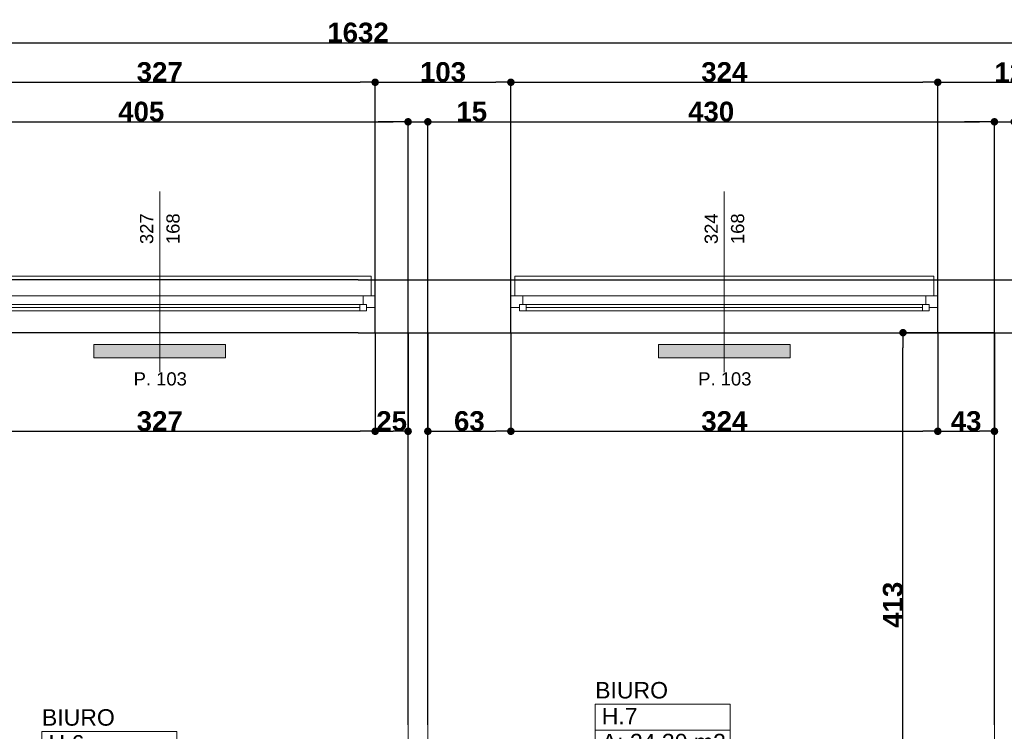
# Model space of a CAD drawing. Header units: millimetres. Extents: x 183299 to 1018155, y -286688 to 171278.
# Tile 63 of 100: x 395100 to 402573, y -69301 to -63901. Entities that reach past the tile are written whole.
import ezdxf
from ezdxf.enums import TextEntityAlignment as Align

# ---------------------------------------------------------------- set-up
doc = ezdxf.new("R2010")
doc.units = ezdxf.units.MM
doc.header["$MEASUREMENT"] = 0
doc.linetypes.add('Wipeout_Contour', pattern=[1000, 0, -1000])
for name, color, linetype in [('Drzwi ArchiCAD', 7, 'Continuous'), ('Elementy Modelu - Strefy', 7, 'Continuous'), ('inwentaryzacja_sciany', 7, 'Continuous'), ('Okna ArchiCADa', 7, 'Continuous'), ('Wymiarowanie - Ogólne', 7, 'Continuous'), ('Znaczniki Drzwi', 7, 'Continuous'), ('Znaczniki Okien', 7, 'Continuous')]:
    doc.layers.add(name, color=color, linetype=linetype)
for name, color, linetype, lineweight in [('Drzwi ArchiCAD_Nr_Pióra__1', 7, 'Continuous', 13), ('Elementy Modelu - Strefy_Nr_Pióra__6', 250, 'Continuous', 18), ('grzejniki_Nr_Pióra__20', 1, 'Continuous', 0), ('inwentaryzacja_sciany_Nr_Pióra__1', 7, 'Continuous', 13), ('inwentaryzacja_wentylacja_Nr_Pióra__20', 1, 'Continuous', 0), ('Okna ArchiCADa_Nr_Pióra__1', 7, 'Continuous', 13), ('Znaczniki Drzwi_Nr_Pióra__1', 7, 'Continuous', 13), ('Znaczniki Drzwi_Nr_Pióra__7', 7, 'Continuous', 35), ('Znaczniki Okien_Nr_Pióra__1', 7, 'Continuous', 13), ('Znaczniki Okien_Nr_Pióra__7', 7, 'Continuous', 35)]:
    doc.layers.add(name, color=color, linetype=linetype, lineweight=lineweight)
for name, color, linetype, lineweight, true_color in [('Drzwi ArchiCAD_Nr_Pióra__23', 7, 'Continuous', 20, 0xff6600), ('Drzwi ArchiCAD_Nr_Pióra__3', 7, 'Continuous', 18, 0xff6600), ('Okna ArchiCADa_Nr_Pióra__23', 7, 'Continuous', 20, 0xff6600), ('Okna ArchiCADa_Nr_Pióra__3', 7, 'Continuous', 18, 0xff6600)]:
    doc.layers.add(name, color=color, linetype=linetype, lineweight=lineweight, true_color=true_color)
doc.styles.add('GENERATED_STYLE_1', font='arial.ttf')
doc.styles.add('GENERATED_STYLE_2', font='arialbd.ttf')
doc.styles.get("Standard").update_dxf_attribs({"font": 'txt', "bigfont": 'BIGFONT.SHX'})
doc.dimstyles.new('GENERATED_STYLE__1', dxfattribs={"dimtxt": 150, "dimasz": 114, "dimexe": 0.18, "dimexo": 0, "dimgap": 0.09, "dimtad": 1, "dimtih": 1, "dimtoh": 1, "dimdec": 0, "dimlfac": 0.1, "dimzin": 0, "dimdsep": 46, "dimtxsty": 'GENERATED_STYLE_2', "dimblk": 'ARROWHEAD_11', "dimblk1": 'ARROWHEAD_11', "dimblk2": 'ARROWHEAD_11', "dimcen": 0.09, "dimclrd": 256, "dimclre": 256, "dimclrt": 256, "dimazin": 0, "dimtfac": 1, "dimtdec": 4, "dimtmove": 0, "dimatfit": 3, "dimfxl": 1, "dimtolj": 1, "dimtzin": 0, "dimarcsym": 0})
doc.dimstyles.new('GENERATED_STYLE__2', dxfattribs={"dimtxt": 150, "dimasz": 114, "dimexe": 0.18, "dimexo": 0, "dimgap": 0.09, "dimtad": 1, "dimdec": 0, "dimlfac": 0.1, "dimzin": 0, "dimdsep": 46, "dimtxsty": 'GENERATED_STYLE_2', "dimblk": 'ARROWHEAD_11', "dimblk1": 'ARROWHEAD_11', "dimblk2": 'ARROWHEAD_11', "dimcen": 0.09, "dimclrd": 256, "dimclre": 256, "dimclrt": 256, "dimazin": 0, "dimtfac": 1, "dimtdec": 4, "dimtmove": 0, "dimatfit": 3, "dimfxl": 1, "dimtolj": 1, "dimtzin": 0, "dimarcsym": 0})

# ---------------------------------------------------------------- blocks, each defined once
blk = doc.blocks.new('BIURO_H.6_163_2', base_point=(220437.9, -69499.7))
at = {"layer": 'Elementy Modelu - Strefy_Nr_Pióra__6', "linetype": 'Continuous'}
for p, q in [((219926.2, -69401.5), (220949.6, -69401.5)), ((219926.2, -69597.9), (219926.2, -69401.5)), ((220949.6, -69401.5), (220949.6, -69597.9)), ((220949.6, -69597.9), (219926.2, -69597.9)), ((219926.2, -69597.9), (220949.6, -69597.9)), ((219926.2, -69794.3), (219926.2, -69597.9)), ((220949.6, -69597.9), (220949.6, -69794.3)), ((220949.6, -69794.3), (219926.2, -69794.3))]:
    blk.add_line(p, q, dxfattribs=at)
at = {"linetype": 'Continuous', "flags": 1}
for tag in ['ROOM_AREA', 'ROOM_PERIM', 'ROOM_WALLS_SURF', 'ROOM_DOORS_SURF', 'ROOM_WINDS_SURF', 'ROOM_BASELEV', 'ROOM_HEIGHT', 'ROOM_NET_AREA', 'ROOM_REDUCED_AREA', 'ROOM_CALC_AREA', 'ROOM_VOLUME']:
    blk.add_attdef(tag, text='', height=2000, dxfattribs=at).set_placement((220437.9, -70532.8), align=Align.BOTTOM_LEFT)
at = {"layer": 'Elementy Modelu - Strefy_Nr_Pióra__6', "linetype": 'Continuous', "insert": (219976.2, -69626.5), "char_height": 125, "attachment_point": 1, "style": 'GENERATED_STYLE_1'}
blk.add_mtext('{A: 22,88 m2}', dxfattribs=at)
at = {"layer": 'Elementy Modelu - Strefy_Nr_Pióra__6', "style": 'GENERATED_STYLE_1'}
for tag, p in [('ROOM_NAME', (219926.2, -69395.6)), ('ROOM_NUMBER', (219976.2, -69592))]:
    blk.add_attdef(tag, text='', height=125, dxfattribs=at).set_placement(p, align=Align.BOTTOM_LEFT)
blk = doc.blocks.new('BIURO_H.7_162_2', base_point=(224636.7, -69293.2))
at = {"layer": 'Elementy Modelu - Strefy_Nr_Pióra__6', "linetype": 'Continuous'}
for p, q in [((224125, -69195), (225148.5, -69195)), ((224125, -69391.4), (224125, -69195)), ((225148.5, -69195), (225148.5, -69391.4)), ((225148.5, -69391.4), (224125, -69391.4)), ((224125, -69391.4), (225148.5, -69391.4)), ((224125, -69587.8), (224125, -69391.4)), ((225148.5, -69391.4), (225148.5, -69587.8)), ((225148.5, -69587.8), (224125, -69587.8))]:
    blk.add_line(p, q, dxfattribs=at)
at = {"linetype": 'Continuous', "flags": 1}
for tag in ['ROOM_AREA', 'ROOM_PERIM', 'ROOM_WALLS_SURF', 'ROOM_DOORS_SURF', 'ROOM_WINDS_SURF', 'ROOM_BASELEV', 'ROOM_HEIGHT', 'ROOM_NET_AREA', 'ROOM_REDUCED_AREA', 'ROOM_CALC_AREA', 'ROOM_VOLUME']:
    blk.add_attdef(tag, text='', height=2000, dxfattribs=at).set_placement((224636.7, -70326.3), align=Align.BOTTOM_LEFT)
at = {"layer": 'Elementy Modelu - Strefy_Nr_Pióra__6', "linetype": 'Continuous', "insert": (224175, -69420), "char_height": 125, "attachment_point": 1, "style": 'GENERATED_STYLE_1'}
blk.add_mtext('{A: 24,30 m2}', dxfattribs=at)
at = {"layer": 'Elementy Modelu - Strefy_Nr_Pióra__6', "style": 'GENERATED_STYLE_1'}
for tag, p in [('ROOM_NAME', (224125, -69189.1)), ('ROOM_NUMBER', (224175, -69385.5))]:
    blk.add_attdef(tag, text='', height=125, dxfattribs=at).set_placement(p, align=Align.BOTTOM_LEFT)
blk = doc.blocks.new('O1 rozwierane 12_120')
at = {"layer": 'Okna ArchiCADa_Nr_Pióra__1', "linetype": 'Continuous'}
for p, q in [((-1620, 0), (-1620, -90)), ((-1590, 0), (-1620, 0)), ((1590, 0), (1620, 0)), ((1620, 0), (1620, -90))]:
    blk.add_line(p, q, dxfattribs=at)
at = {"layer": 'Okna ArchiCADa_Nr_Pióra__23', "linetype": 'Continuous'}
for p, q in [((-1620, 0), (-1620, -90)), ((1620, -90), (1620, 0))]:
    blk.add_line(p, q, dxfattribs=at)
at = {"layer": 'Okna ArchiCADa_Nr_Pióra__3', "linetype": 'Continuous'}
for p, q in [((-1590, 120), (-1590, 150)), ((-1590, 150), (1590, 150)), ((1590, 150), (1590, 120)), ((-1590, 120), (1590, 120)), ((-1620, -280), (1620, -280)), ((-1620, -280), (1620, -280))]:
    blk.add_line(p, q, dxfattribs=at)
at = {"linetype": 'Wipeout_Contour', "ltscale": 12152.408262}
blk.add_wipeout([(1505, -115), (1505, -65), (1530, -65), (1530, 0), (-1530, 0), (-1530, -65), (-1505, -65), (-1505, -115)], dxfattribs=at).dxf.layer = 'Okna ArchiCADa'
at = {"layer": 'Okna ArchiCADa_Nr_Pióra__23', "linetype": 'Continuous'}
for p, q in [((-1530, 0), (-1620, 0)), ((-1530, -65), (-1530, 0)), ((1620, 0), (1530, 0)), ((1530, 0), (1530, -65)), ((-1555, -90), (-1555, -65)), ((-1555, -65), (-1530, -65)), ((-1505, -65), (-1555, -65)), ((-1555, -65), (-1555, -115)), ((-1505, -115), (-1505, -65)), ((1555, -65), (1505, -65)), ((1505, -65), (1505, -115)), ((1530, -65), (1555, -65)), ((1555, -65), (1555, -90)), ((1555, -115), (1555, -65)), ((-1620, -90), (-1555, -90)), ((-1555, -115), (-1505, -115)), ((1505, -115), (1555, -115)), ((1555, -90), (1620, -90))]:
    blk.add_line(p, q, dxfattribs=at)
at = {"layer": 'Okna ArchiCADa_Nr_Pióra__3', "linetype": 'Continuous'}
for p, q in [((1530, 0), (-1530, 0)), ((-1505, -65), (1505, -65)), ((-1505, -90), (1505, -90)), ((-1505, -115), (1505, -115)), ((-1505, -115), (1505, -115))]:
    blk.add_line(p, q, dxfattribs=at)
blk = doc.blocks.new('Znacznik O 12_139')
at = {"layer": 'Znaczniki Okien_Nr_Pióra__1', "linetype": 'Continuous'}
blk.add_line((0, 671.4), (0, -700), dxfattribs=at)
at = {"layer": 'Znaczniki Okien_Nr_Pióra__7', "linetype": 'Continuous', "char_height": 100, "attachment_point": 7, "rotation": 90, "style": 'GENERATED_STYLE_1'}
for s, insert in [('{324}', (-47.9, 272.3)), ('{168}', (152.1, 272.3))]:
    blk.add_mtext(s, dxfattribs=dict(at, insert=insert))
at = {"layer": 'Znaczniki Okien_Nr_Pióra__7', "linetype": 'Continuous', "insert": (-197.9, -802.1), "char_height": 100, "attachment_point": 7, "style": 'GENERATED_STYLE_1'}
blk.add_mtext('{P. 103}', dxfattribs=at)
blk = doc.blocks.new('O1 rozwierane 12_121')
at = {"layer": 'Okna ArchiCADa_Nr_Pióra__1', "linetype": 'Continuous'}
for p, q in [((-1635, 0), (-1635, -90)), ((-1605, 0), (-1635, 0)), ((1605, 0), (1635, 0)), ((1635, 0), (1635, -90))]:
    blk.add_line(p, q, dxfattribs=at)
at = {"layer": 'Okna ArchiCADa_Nr_Pióra__23', "linetype": 'Continuous'}
for p, q in [((-1635, 0), (-1635, -90)), ((1635, -90), (1635, 0))]:
    blk.add_line(p, q, dxfattribs=at)
at = {"layer": 'Okna ArchiCADa_Nr_Pióra__3', "linetype": 'Continuous'}
for p, q in [((-1605, 120), (-1605, 150)), ((-1605, 150), (1605, 150)), ((1605, 150), (1605, 120)), ((-1605, 120), (1605, 120)), ((-1635, -280), (1635, -280)), ((-1635, -280), (1635, -280))]:
    blk.add_line(p, q, dxfattribs=at)
at = {"linetype": 'Wipeout_Contour', "ltscale": 12272.266798}
blk.add_wipeout([(1520, -115), (1520, -65), (1545, -65), (1545, 0), (-1545, 0), (-1545, -65), (-1520, -65), (-1520, -115)], dxfattribs=at).dxf.layer = 'Okna ArchiCADa'
at = {"layer": 'Okna ArchiCADa_Nr_Pióra__23', "linetype": 'Continuous'}
for p, q in [((-1545, 0), (-1635, 0)), ((-1545, -65), (-1545, 0)), ((1635, 0), (1545, 0)), ((1545, 0), (1545, -65)), ((-1570, -90), (-1570, -65)), ((-1570, -65), (-1545, -65)), ((-1520, -65), (-1570, -65)), ((-1570, -65), (-1570, -115)), ((-1520, -115), (-1520, -65)), ((1570, -65), (1520, -65)), ((1520, -65), (1520, -115)), ((1545, -65), (1570, -65)), ((1570, -65), (1570, -90)), ((1570, -115), (1570, -65)), ((-1635, -90), (-1570, -90)), ((-1570, -115), (-1520, -115)), ((1520, -115), (1570, -115)), ((1570, -90), (1635, -90))]:
    blk.add_line(p, q, dxfattribs=at)
at = {"layer": 'Okna ArchiCADa_Nr_Pióra__3', "linetype": 'Continuous'}
for p, q in [((1545, 0), (-1545, 0)), ((-1520, -65), (1520, -65)), ((-1520, -90), (1520, -90)), ((-1520, -115), (1520, -115)), ((-1520, -115), (1520, -115))]:
    blk.add_line(p, q, dxfattribs=at)
blk = doc.blocks.new('Znacznik O 12_140')
at = {"layer": 'Znaczniki Okien_Nr_Pióra__1', "linetype": 'Continuous'}
blk.add_line((0, 671.4), (0, -700), dxfattribs=at)
at = {"layer": 'Znaczniki Okien_Nr_Pióra__7', "linetype": 'Continuous', "char_height": 100, "attachment_point": 7, "rotation": 90, "style": 'GENERATED_STYLE_1'}
for s, insert in [('{327}', (-47.9, 272.3)), ('{168}', (152.1, 272.3))]:
    blk.add_mtext(s, dxfattribs=dict(at, insert=insert))
at = {"layer": 'Znaczniki Okien_Nr_Pióra__7', "linetype": 'Continuous', "insert": (-197.9, -802.1), "char_height": 100, "attachment_point": 7, "style": 'GENERATED_STYLE_1'}
blk.add_mtext('{P. 103}', dxfattribs=at)
blk = doc.blocks.new('Ściana_748_2', base_point=(214165.1, -66375.8))
at = {"layer": 'inwentaryzacja_sciany_Nr_Pióra__1', "linetype": 'Continuous'}
for p, q in [((222425.1, -65975.8), (222425.1, -66095.8)), ((223515.1, -65975.8), (222425.1, -65975.8)), ((223515.1, -65975.8), (223515.1, -66095.8)), ((226695.1, -65975.8), (226695.1, -66095.8)), ((227964, -65975.8), (226695.1, -65975.8)), ((222425.1, -66095.8), (222455.1, -66095.8)), ((222455.1, -66095.8), (222455.1, -66185.8)), ((223515.1, -66095.8), (223485.1, -66095.8)), ((223485.1, -66095.8), (223485.1, -66185.8)), ((226695.1, -66095.8), (226725.1, -66095.8)), ((226725.1, -66095.8), (226725.1, -66185.8)), ((222455.1, -66185.8), (222455.1, -66375.8)), ((223485.1, -66185.8), (223485.1, -66375.8)), ((226725.1, -66185.8), (226725.1, -66375.8)), ((222455.1, -66375.8), (222705.1, -66375.8)), ((222855.1, -66375.8), (223485.1, -66375.8)), ((226725.1, -66375.8), (227155.1, -66375.8))]:
    blk.add_line(p, q, dxfattribs=at)
at = {"layer": 'Okna ArchiCADa', "linetype": 'Continuous'}
for name, p in [('O1 rozwierane 12_121', (220820.1, -66095.8)), ('O1 rozwierane 12_120', (225105.1, -66095.8))]:
    blk.add_blockref(name, p, dxfattribs=at)
at = {"layer": 'Znaczniki Okien'}
for name, p in [('Znacznik O 12_140', (220820.1, -65975.8)), ('Znacznik O 12_139', (225105.1, -65975.8))]:
    blk.add_blockref(name, p, dxfattribs=at)
blk = doc.blocks.new('D1 Drzwi proste 12_85')
at = {"layer": 'Drzwi ArchiCAD_Nr_Pióra__1', "linetype": 'Continuous'}
for p, q in [((-500, 0), (-500, -90)), ((500, 0), (500, -90))]:
    blk.add_line(p, q, dxfattribs=at)
at = {"layer": 'Drzwi ArchiCAD_Nr_Pióra__23', "linetype": 'Continuous'}
for p, q in [((-472, 0), (-500, 0)), ((-500, 0), (-500, -90)), ((-472, -40), (-472, 0)), ((500, 0), (472, 0)), ((472, 0), (472, -40)), ((500, -90), (500, 0)), ((-460, -40), (-472, -40)), ((-460, -90), (-460, -40)), ((472, -40), (460, -40)), ((460, -40), (460, -90)), ((-500, -90), (-460, -90)), ((460, -90), (500, -90))]:
    blk.add_line(p, q, dxfattribs=at)
at = {"layer": 'Drzwi ArchiCAD_Nr_Pióra__3', "linetype": 'Continuous'}
for p, q in [((472, 944), (432, 944)), ((432, 944), (432, 0)), ((472, 0), (472, 944)), ((432, 0), (472, 0))]:
    blk.add_line(p, q, dxfattribs=at)
blk.add_arc((472, 0), 944, 92.42851, 180, dxfattribs=at)
blk = doc.blocks.new('Znacznik O 12_283')
at = {"layer": 'Znaczniki Drzwi_Nr_Pióra__1', "linetype": 'Continuous'}
blk.add_line((0, -571.4), (0, 150), dxfattribs=at)
at = {"layer": 'Znaczniki Drzwi_Nr_Pióra__7', "linetype": 'Continuous', "char_height": 100, "attachment_point": 7, "rotation": 270, "style": 'GENERATED_STYLE_1'}
for s, insert in [('{210}', (-152.1, -122.3)), ('{100}', (47.9, -122.3))]:
    blk.add_mtext(s, dxfattribs=dict(at, insert=insert))
blk = doc.blocks.new('Ściana_751_2', base_point=(227305.1, -72325.8))
at = {"layer": 'inwentaryzacja_sciany_Nr_Pióra__1', "linetype": 'Continuous'}
for p, q in [((227155.1, -66375.8), (227155.1, -70505.8)), ((227305.1, -70305.8), (227305.1, -66375.8)), ((227305.1, -70505.8), (227305.1, -70455.8)), ((227215.1, -70505.8), (227155.1, -70505.8)), ((227305.1, -70505.8), (227215.1, -70505.8)), ((227215.1, -71505.8), (227155.1, -71505.8)), ((227155.1, -71505.8), (227155.1, -72025.8)), ((227305.1, -71505.8), (227215.1, -71505.8)), ((227305.1, -72025.8), (227305.1, -71505.8))]:
    blk.add_line(p, q, dxfattribs=at)
at = {"layer": 'Drzwi ArchiCAD', "linetype": 'Continuous', "xscale": -1, "rotation": 270}
blk.add_blockref('D1 Drzwi proste 12_85', (227305.1, -71005.8), dxfattribs=at)
at = {"layer": 'Znaczniki Drzwi', "rotation": 90}
blk.add_blockref('Znacznik O 12_283', (227155.1, -71005.8), dxfattribs=at)
blk = doc.blocks.new('Ściana_756_2', base_point=(222855.1, -72325.8))
at = {"layer": 'inwentaryzacja_sciany_Nr_Pióra__1', "linetype": 'Continuous'}
for p, q in [((222705.1, -66375.8), (222705.1, -72025.8)), ((222855.1, -72025.8), (222855.1, -66375.8))]:
    blk.add_line(p, q, dxfattribs=at)
blk = doc.blocks.new('ARROWHEAD_11')
at = {"linetype": 'Continuous'}
blk.add_line((0, 0), (-1, 0), dxfattribs=at)
at = {"linetype": 'Continuous', "const_width": 0.25, "flags": 128}
blk.add_lwpolyline([(-0.125, 0, 1), (0.125, 0, 1)], format="xyb", close=True, dxfattribs=at)
blk = doc.blocks.new('*D5381')
at = {"layer": 'Defpoints', "color": 0}
for p in [(388308, -66276.3), (397668, -66276.3), (396078, -71926.3)]:
    blk.add_point(p, dxfattribs=at)
at = {"layer": 'Wymiarowanie - Ogólne', "linetype": 'Continuous', "lineweight": -2}
for p, q in [((397668, -66276.3), (388307.8, -66276.3)), ((388308, -71812.3), (388308, -66390.3)), ((396078, -71926.3), (388307.8, -71926.3))]:
    blk.add_line(p, q, dxfattribs=at)
at = {"layer": 'Wymiarowanie - Ogólne', "lineweight": -2, "xscale": 114, "yscale": 114, "zscale": 114}
for p, rotation in [((388308, -66276.3), 90), ((388308, -71926.3), 270)]:
    blk.add_blockref('ARROWHEAD_11', p, dxfattribs=dict(at, rotation=rotation))
at = {"layer": 'Wymiarowanie - Ogólne', "insert": (388231.4, -69101.3), "char_height": 150, "attachment_point": 5, "rotation": 90, "style": 'GENERATED_STYLE_2'}
blk.add_mtext('\\A1;565', dxfattribs=at)
blk = doc.blocks.new('*D5382')
at = {"layer": 'Defpoints', "color": 0}
for p in [(388308, -65876.3), (397668, -65876.3), (397668, -66276.3)]:
    blk.add_point(p, dxfattribs=at)
at = {"layer": 'Wymiarowanie - Ogólne', "linetype": 'Continuous', "lineweight": -2}
for p, q in [((397668, -65876.3), (388307.8, -65876.3)), ((388308, -66162.3), (388308, -65990.3)), ((397668, -66276.3), (388307.8, -66276.3))]:
    blk.add_line(p, q, dxfattribs=at)
at = {"layer": 'Wymiarowanie - Ogólne', "lineweight": -2, "xscale": 114, "yscale": 114, "zscale": 114}
for p, rotation in [((388308, -65876.3), 90), ((388308, -66276.3), 270)]:
    blk.add_blockref('ARROWHEAD_11', p, dxfattribs=dict(at, rotation=rotation))
at = {"layer": 'Wymiarowanie - Ogólne', "insert": (388231.4, -66076.3), "char_height": 150, "attachment_point": 5, "rotation": 90, "style": 'GENERATED_STYLE_2'}
blk.add_mtext('\\A1;40', dxfattribs=at)
blk = doc.blocks.new('*D5390')
at = {"layer": 'Defpoints', "color": 0}
for p in [(398048, -64676.3), (393998, -69251.3), (398048, -69251.3)]:
    blk.add_point(p, dxfattribs=at)
at = {"layer": 'Wymiarowanie - Ogólne', "linetype": 'Continuous', "lineweight": -2}
for p, q in [((393998, -69251.3), (393998, -64676.1)), ((394112, -64676.3), (397934, -64676.3)), ((398048, -69251.3), (398048, -64676.1))]:
    blk.add_line(p, q, dxfattribs=at)
at = {"layer": 'Wymiarowanie - Ogólne', "lineweight": -2, "xscale": 114, "yscale": 114, "zscale": 114, "rotation": 180}
blk.add_blockref('ARROWHEAD_11', (393998, -64676.3), dxfattribs=at)
at = {"layer": 'Wymiarowanie - Ogólne', "lineweight": -2, "xscale": 114, "yscale": 114, "zscale": 114}
blk.add_blockref('ARROWHEAD_11', (398048, -64676.3), dxfattribs=at)
at = {"layer": 'Wymiarowanie - Ogólne', "insert": (396023, -64599.7), "char_height": 150, "attachment_point": 5, "style": 'GENERATED_STYLE_2'}
blk.add_mtext('\\A1;405', dxfattribs=at)
blk = doc.blocks.new('*D5391')
at = {"layer": 'Defpoints', "color": 0}
for p in [(398198, -64676.3), (398048, -69251.3), (398198, -69251.3)]:
    blk.add_point(p, dxfattribs=at)
at = {"layer": 'Wymiarowanie - Ogólne', "linetype": 'Continuous', "lineweight": -2}
for p, q in [((397934, -64676.3), (397820, -64676.3)), ((398048, -69251.3), (398048, -64676.1)), ((398048, -64676.3), (398198, -64676.3)), ((398198, -69251.3), (398198, -64676.1)), ((398312, -64676.3), (398636.1, -64676.3))]:
    blk.add_line(p, q, dxfattribs=at)
at = {"layer": 'Wymiarowanie - Ogólne', "lineweight": -2, "xscale": 114, "yscale": 114, "zscale": 114}
blk.add_blockref('ARROWHEAD_11', (398048, -64676.3), dxfattribs=at)
at = {"layer": 'Wymiarowanie - Ogólne', "lineweight": -2, "xscale": 114, "yscale": 114, "zscale": 114, "rotation": 180}
blk.add_blockref('ARROWHEAD_11', (398198, -64676.3), dxfattribs=at)
at = {"layer": 'Wymiarowanie - Ogólne', "insert": (398531, -64599.7), "char_height": 150, "attachment_point": 5, "style": 'GENERATED_STYLE_2'}
blk.add_mtext('\\A1;15', dxfattribs=at)
blk = doc.blocks.new('*D5392')
at = {"layer": 'Defpoints', "color": 0}
for p in [(402498, -64676.3), (398198, -69251.3), (402498, -69251.3)]:
    blk.add_point(p, dxfattribs=at)
at = {"layer": 'Wymiarowanie - Ogólne', "linetype": 'Continuous', "lineweight": -2}
for p, q in [((398198, -69251.3), (398198, -64676.1)), ((398312, -64676.3), (402384, -64676.3)), ((402498, -69251.3), (402498, -64676.1))]:
    blk.add_line(p, q, dxfattribs=at)
at = {"layer": 'Wymiarowanie - Ogólne', "lineweight": -2, "xscale": 114, "yscale": 114, "zscale": 114, "rotation": 180}
blk.add_blockref('ARROWHEAD_11', (398198, -64676.3), dxfattribs=at)
at = {"layer": 'Wymiarowanie - Ogólne', "lineweight": -2, "xscale": 114, "yscale": 114, "zscale": 114}
blk.add_blockref('ARROWHEAD_11', (402498, -64676.3), dxfattribs=at)
at = {"layer": 'Wymiarowanie - Ogólne', "insert": (400348, -64599.7), "char_height": 150, "attachment_point": 5, "style": 'GENERATED_STYLE_2'}
blk.add_mtext('\\A1;430', dxfattribs=at)
blk = doc.blocks.new('*D5393')
at = {"layer": 'Defpoints', "color": 0}
for p in [(402648, -64676.3), (402498, -69251.3), (402648, -69251.3)]:
    blk.add_point(p, dxfattribs=at)
at = {"layer": 'Wymiarowanie - Ogólne', "linetype": 'Continuous', "lineweight": -2}
for p, q in [((402384, -64676.3), (402270, -64676.3)), ((402498, -69251.3), (402498, -64676.1)), ((402498, -64676.3), (402648, -64676.3)), ((402648, -69251.3), (402648, -64676.1)), ((402762, -64676.3), (403086.1, -64676.3))]:
    blk.add_line(p, q, dxfattribs=at)
at = {"layer": 'Wymiarowanie - Ogólne', "lineweight": -2, "xscale": 114, "yscale": 114, "zscale": 114}
blk.add_blockref('ARROWHEAD_11', (402498, -64676.3), dxfattribs=at)
at = {"layer": 'Wymiarowanie - Ogólne', "lineweight": -2, "xscale": 114, "yscale": 114, "zscale": 114, "rotation": 180}
blk.add_blockref('ARROWHEAD_11', (402648, -64676.3), dxfattribs=at)
at = {"layer": 'Wymiarowanie - Ogólne', "insert": (402981, -64599.7), "char_height": 150, "attachment_point": 5, "style": 'GENERATED_STYLE_2'}
blk.add_mtext('\\A1;15', dxfattribs=at)
blk = doc.blocks.new('*D5399')
at = {"layer": 'Defpoints', "color": 0}
for p in [(397798, -64376.3), (394528, -66276.3), (397798, -66276.3)]:
    blk.add_point(p, dxfattribs=at)
at = {"layer": 'Wymiarowanie - Ogólne', "linetype": 'Continuous', "lineweight": -2}
for p, q in [((394528, -66276.3), (394528, -64376.1)), ((394642, -64376.3), (397684, -64376.3)), ((397798, -66276.3), (397798, -64376.1))]:
    blk.add_line(p, q, dxfattribs=at)
at = {"layer": 'Wymiarowanie - Ogólne', "lineweight": -2, "xscale": 114, "yscale": 114, "zscale": 114, "rotation": 180}
blk.add_blockref('ARROWHEAD_11', (394528, -64376.3), dxfattribs=at)
at = {"layer": 'Wymiarowanie - Ogólne', "lineweight": -2, "xscale": 114, "yscale": 114, "zscale": 114}
blk.add_blockref('ARROWHEAD_11', (397798, -64376.3), dxfattribs=at)
at = {"layer": 'Wymiarowanie - Ogólne', "insert": (396163, -64299.7), "char_height": 150, "attachment_point": 5, "style": 'GENERATED_STYLE_2'}
blk.add_mtext('\\A1;327', dxfattribs=at)
blk = doc.blocks.new('*D5400')
at = {"layer": 'Defpoints', "color": 0}
for p in [(398828, -64376.3), (397798, -66276.3), (398828, -66276.3)]:
    blk.add_point(p, dxfattribs=at)
at = {"layer": 'Wymiarowanie - Ogólne', "linetype": 'Continuous', "lineweight": -2}
for p, q in [((397798, -66276.3), (397798, -64376.1)), ((397912, -64376.3), (398714, -64376.3)), ((398828, -66276.3), (398828, -64376.1))]:
    blk.add_line(p, q, dxfattribs=at)
at = {"layer": 'Wymiarowanie - Ogólne', "lineweight": -2, "xscale": 114, "yscale": 114, "zscale": 114, "rotation": 180}
blk.add_blockref('ARROWHEAD_11', (397798, -64376.3), dxfattribs=at)
at = {"layer": 'Wymiarowanie - Ogólne', "lineweight": -2, "xscale": 114, "yscale": 114, "zscale": 114}
blk.add_blockref('ARROWHEAD_11', (398828, -64376.3), dxfattribs=at)
at = {"layer": 'Wymiarowanie - Ogólne', "insert": (398313, -64299.7), "char_height": 150, "attachment_point": 5, "style": 'GENERATED_STYLE_2'}
blk.add_mtext('\\A1;103', dxfattribs=at)
blk = doc.blocks.new('*D5401')
at = {"layer": 'Defpoints', "color": 0}
for p in [(402068, -64376.3), (398828, -66276.3), (402068, -66276.3)]:
    blk.add_point(p, dxfattribs=at)
at = {"layer": 'Wymiarowanie - Ogólne', "linetype": 'Continuous', "lineweight": -2}
for p, q in [((398828, -66276.3), (398828, -64376.1)), ((398942, -64376.3), (401954, -64376.3)), ((402068, -66276.3), (402068, -64376.1))]:
    blk.add_line(p, q, dxfattribs=at)
at = {"layer": 'Wymiarowanie - Ogólne', "lineweight": -2, "xscale": 114, "yscale": 114, "zscale": 114, "rotation": 180}
blk.add_blockref('ARROWHEAD_11', (398828, -64376.3), dxfattribs=at)
at = {"layer": 'Wymiarowanie - Ogólne', "lineweight": -2, "xscale": 114, "yscale": 114, "zscale": 114}
blk.add_blockref('ARROWHEAD_11', (402068, -64376.3), dxfattribs=at)
at = {"layer": 'Wymiarowanie - Ogólne', "insert": (400448, -64299.7), "char_height": 150, "attachment_point": 5, "style": 'GENERATED_STYLE_2'}
blk.add_mtext('\\A1;324', dxfattribs=at)
blk = doc.blocks.new('*D5402')
at = {"layer": 'Defpoints', "color": 0}
for p in [(403276.9, -64376.3), (402068, -66276.3), (403276.9, -66276.3)]:
    blk.add_point(p, dxfattribs=at)
at = {"layer": 'Wymiarowanie - Ogólne', "linetype": 'Continuous', "lineweight": -2}
for p, q in [((402068, -66276.3), (402068, -64376.1)), ((402182, -64376.3), (403162.9, -64376.3)), ((403276.9, -66276.3), (403276.9, -64376.1))]:
    blk.add_line(p, q, dxfattribs=at)
at = {"layer": 'Wymiarowanie - Ogólne', "lineweight": -2, "xscale": 114, "yscale": 114, "zscale": 114, "rotation": 180}
blk.add_blockref('ARROWHEAD_11', (402068, -64376.3), dxfattribs=at)
at = {"layer": 'Wymiarowanie - Ogólne', "lineweight": -2, "xscale": 114, "yscale": 114, "zscale": 114}
blk.add_blockref('ARROWHEAD_11', (403276.9, -64376.3), dxfattribs=at)
at = {"layer": 'Wymiarowanie - Ogólne', "insert": (402672.4, -64301), "char_height": 150, "attachment_point": 5, "style": 'GENERATED_STYLE_2'}
blk.add_mtext('\\A1;121', dxfattribs=at)
blk = doc.blocks.new('*D5405')
at = {"layer": 'Defpoints', "color": 0}
for p in [(405828, -64076.3), (389508, -65876.3), (405828, -65876.3)]:
    blk.add_point(p, dxfattribs=at)
at = {"layer": 'Wymiarowanie - Ogólne', "linetype": 'Continuous', "lineweight": -2}
for p, q in [((389508, -65876.3), (389508, -64076.1)), ((389622, -64076.3), (405714, -64076.3)), ((405828, -65876.3), (405828, -64076.1))]:
    blk.add_line(p, q, dxfattribs=at)
at = {"layer": 'Wymiarowanie - Ogólne', "lineweight": -2, "xscale": 114, "yscale": 114, "zscale": 114, "rotation": 180}
blk.add_blockref('ARROWHEAD_11', (389508, -64076.3), dxfattribs=at)
at = {"layer": 'Wymiarowanie - Ogólne', "lineweight": -2, "xscale": 114, "yscale": 114, "zscale": 114}
blk.add_blockref('ARROWHEAD_11', (405828, -64076.3), dxfattribs=at)
at = {"layer": 'Wymiarowanie - Ogólne', "insert": (397668, -63999.7), "char_height": 150, "attachment_point": 5, "style": 'GENERATED_STYLE_2'}
blk.add_mtext('\\A1;1632', dxfattribs=at)
blk = doc.blocks.new('*D6715')
at = {"layer": 'Defpoints', "color": 0}
for p in [(394528, -66276.3), (397798, -66276.3), (397798, -67024.7)]:
    blk.add_point(p, dxfattribs=at)
at = {"layer": 'Wymiarowanie - Ogólne', "linetype": 'Continuous', "lineweight": -2}
for p, q in [((394528, -66276.3), (394528, -67024.9)), ((397798, -66276.3), (397798, -67024.9)), ((394642, -67024.7), (397684, -67024.7))]:
    blk.add_line(p, q, dxfattribs=at)
at = {"layer": 'Wymiarowanie - Ogólne', "lineweight": -2, "xscale": 114, "yscale": 114, "zscale": 114, "rotation": 180}
blk.add_blockref('ARROWHEAD_11', (394528, -67024.7), dxfattribs=at)
at = {"layer": 'Wymiarowanie - Ogólne', "lineweight": -2, "xscale": 114, "yscale": 114, "zscale": 114}
blk.add_blockref('ARROWHEAD_11', (397798, -67024.7), dxfattribs=at)
at = {"layer": 'Wymiarowanie - Ogólne', "insert": (396163, -66948.2), "char_height": 150, "attachment_point": 5, "style": 'GENERATED_STYLE_2'}
blk.add_mtext('\\A1;327', dxfattribs=at)
blk = doc.blocks.new('*D6716')
at = {"layer": 'Defpoints', "color": 0}
for p in [(397798, -66276.3), (398048, -66276.3), (398048, -67024.7)]:
    blk.add_point(p, dxfattribs=at)
at = {"layer": 'Wymiarowanie - Ogólne', "linetype": 'Continuous', "lineweight": -2}
for p, q in [((397798, -66276.3), (397798, -67024.9)), ((398048, -66276.3), (398048, -67024.9)), ((397912, -67024.7), (397934, -67024.7))]:
    blk.add_line(p, q, dxfattribs=at)
at = {"layer": 'Wymiarowanie - Ogólne', "lineweight": -2, "xscale": 114, "yscale": 114, "zscale": 114, "rotation": 180}
blk.add_blockref('ARROWHEAD_11', (397798, -67024.7), dxfattribs=at)
at = {"layer": 'Wymiarowanie - Ogólne', "lineweight": -2, "xscale": 114, "yscale": 114, "zscale": 114}
blk.add_blockref('ARROWHEAD_11', (398048, -67024.7), dxfattribs=at)
at = {"layer": 'Wymiarowanie - Ogólne', "insert": (397923, -66948.2), "char_height": 150, "attachment_point": 5, "style": 'GENERATED_STYLE_2'}
blk.add_mtext('\\A1;25', dxfattribs=at)
blk = doc.blocks.new('*D6717')
at = {"layer": 'Defpoints', "color": 0}
for p in [(398198, -66276.3), (398828, -66276.3), (398828, -67024.7)]:
    blk.add_point(p, dxfattribs=at)
at = {"layer": 'Wymiarowanie - Ogólne', "linetype": 'Continuous', "lineweight": -2}
for p, q in [((398198, -66276.3), (398198, -67024.9)), ((398828, -66276.3), (398828, -67024.9)), ((398312, -67024.7), (398714, -67024.7))]:
    blk.add_line(p, q, dxfattribs=at)
at = {"layer": 'Wymiarowanie - Ogólne', "lineweight": -2, "xscale": 114, "yscale": 114, "zscale": 114, "rotation": 180}
blk.add_blockref('ARROWHEAD_11', (398198, -67024.7), dxfattribs=at)
at = {"layer": 'Wymiarowanie - Ogólne', "lineweight": -2, "xscale": 114, "yscale": 114, "zscale": 114}
blk.add_blockref('ARROWHEAD_11', (398828, -67024.7), dxfattribs=at)
at = {"layer": 'Wymiarowanie - Ogólne', "insert": (398513, -66948.2), "char_height": 150, "attachment_point": 5, "style": 'GENERATED_STYLE_2'}
blk.add_mtext('\\A1;63', dxfattribs=at)
blk = doc.blocks.new('*D6718')
at = {"layer": 'Defpoints', "color": 0}
for p in [(398828, -66276.3), (402068, -66276.3), (402068, -67024.7)]:
    blk.add_point(p, dxfattribs=at)
at = {"layer": 'Wymiarowanie - Ogólne', "linetype": 'Continuous', "lineweight": -2}
for p, q in [((398828, -66276.3), (398828, -67024.9)), ((402068, -66276.3), (402068, -67024.9)), ((398942, -67024.7), (401954, -67024.7))]:
    blk.add_line(p, q, dxfattribs=at)
at = {"layer": 'Wymiarowanie - Ogólne', "lineweight": -2, "xscale": 114, "yscale": 114, "zscale": 114, "rotation": 180}
blk.add_blockref('ARROWHEAD_11', (398828, -67024.7), dxfattribs=at)
at = {"layer": 'Wymiarowanie - Ogólne', "lineweight": -2, "xscale": 114, "yscale": 114, "zscale": 114}
blk.add_blockref('ARROWHEAD_11', (402068, -67024.7), dxfattribs=at)
at = {"layer": 'Wymiarowanie - Ogólne', "insert": (400448, -66948.2), "char_height": 150, "attachment_point": 5, "style": 'GENERATED_STYLE_2'}
blk.add_mtext('\\A1;324', dxfattribs=at)
blk = doc.blocks.new('*D6719')
at = {"layer": 'Defpoints', "color": 0}
for p in [(402068, -66276.3), (402498, -66276.3), (402498, -67024.7)]:
    blk.add_point(p, dxfattribs=at)
at = {"layer": 'Wymiarowanie - Ogólne', "linetype": 'Continuous', "lineweight": -2}
for p, q in [((402068, -66276.3), (402068, -67024.9)), ((402498, -66276.3), (402498, -67024.9)), ((402182, -67024.7), (402384, -67024.7))]:
    blk.add_line(p, q, dxfattribs=at)
at = {"layer": 'Wymiarowanie - Ogólne', "lineweight": -2, "xscale": 114, "yscale": 114, "zscale": 114, "rotation": 180}
blk.add_blockref('ARROWHEAD_11', (402068, -67024.7), dxfattribs=at)
at = {"layer": 'Wymiarowanie - Ogólne', "lineweight": -2, "xscale": 114, "yscale": 114, "zscale": 114}
blk.add_blockref('ARROWHEAD_11', (402498, -67024.7), dxfattribs=at)
at = {"layer": 'Wymiarowanie - Ogólne', "insert": (402283, -66948.2), "char_height": 150, "attachment_point": 5, "style": 'GENERATED_STYLE_2'}
blk.add_mtext('\\A1;43', dxfattribs=at)
blk = doc.blocks.new('*D6728')
at = {"layer": 'Defpoints', "color": 0}
for p in [(401803.9, -66276.3), (402498, -66276.3), (402498, -70406.3)]:
    blk.add_point(p, dxfattribs=at)
at = {"layer": 'Wymiarowanie - Ogólne', "linetype": 'Continuous', "lineweight": -2}
for p, q in [((402498, -66276.3), (401803.7, -66276.3)), ((401803.9, -70292.3), (401803.9, -66390.3)), ((402498, -70406.3), (401803.7, -70406.3))]:
    blk.add_line(p, q, dxfattribs=at)
at = {"layer": 'Wymiarowanie - Ogólne', "lineweight": -2, "xscale": 114, "yscale": 114, "zscale": 114}
for p, rotation in [((401803.9, -66276.3), 90), ((401803.9, -70406.3), 270)]:
    blk.add_blockref('ARROWHEAD_11', p, dxfattribs=dict(at, rotation=rotation))
at = {"layer": 'Wymiarowanie - Ogólne', "insert": (401727.3, -68341.3), "char_height": 150, "attachment_point": 5, "rotation": 90, "style": 'GENERATED_STYLE_2'}
blk.add_mtext('\\A1;413', dxfattribs=at)
blk = doc.blocks.new('*D6800')
at = {"layer": 'Defpoints', "color": 0}
for p in [(397668, -66276.3), (407436.9, -66276.3), (404238, -70206.3)]:
    blk.add_point(p, dxfattribs=at)
at = {"layer": 'Wymiarowanie - Ogólne', "linetype": 'Continuous', "lineweight": -2}
for p, q in [((397668, -66276.3), (407437, -66276.3)), ((407436.9, -70092.3), (407436.9, -66390.3)), ((404238, -70206.3), (407437, -70206.3))]:
    blk.add_line(p, q, dxfattribs=at)
at = {"layer": 'Wymiarowanie - Ogólne', "lineweight": -2, "xscale": 114, "yscale": 114, "zscale": 114}
for p, rotation in [((407436.9, -66276.3), 90), ((407436.9, -70206.3), 270)]:
    blk.add_blockref('ARROWHEAD_11', p, dxfattribs=dict(at, rotation=rotation))
at = {"layer": 'Wymiarowanie - Ogólne', "insert": (407360.1, -68241.3), "char_height": 150, "attachment_point": 5, "rotation": 90, "style": 'GENERATED_STYLE_2'}
blk.add_mtext('\\A1;393', dxfattribs=at)
blk = doc.blocks.new('*D6801')
at = {"layer": 'Defpoints', "color": 0}
for p in [(397668, -65876.3), (407436.9, -65876.3), (397668, -66276.3)]:
    blk.add_point(p, dxfattribs=at)
at = {"layer": 'Wymiarowanie - Ogólne', "linetype": 'Continuous', "lineweight": -2}
for p, q in [((397668, -65876.3), (407437, -65876.3)), ((407436.9, -66162.3), (407436.9, -65990.3)), ((397668, -66276.3), (407437, -66276.3))]:
    blk.add_line(p, q, dxfattribs=at)
at = {"layer": 'Wymiarowanie - Ogólne', "lineweight": -2, "xscale": 114, "yscale": 114, "zscale": 114}
for p, rotation in [((407436.9, -65876.3), 90), ((407436.9, -66276.3), 270)]:
    blk.add_blockref('ARROWHEAD_11', p, dxfattribs=dict(at, rotation=rotation))
at = {"layer": 'Wymiarowanie - Ogólne', "insert": (407360.3, -66076.3), "char_height": 150, "attachment_point": 5, "rotation": 90, "style": 'GENERATED_STYLE_2'}
blk.add_mtext('\\A1;40', dxfattribs=at)

msp = doc.modelspace()

# ---------------------------------------------------------------- hatches: boundary and pattern name
at = {"layer": 'inwentaryzacja_wentylacja_Nr_Pióra__20', "linetype": 'Continuous'}
for points in [[(396662.95206, -66466.32699), (396662.95206, -66366.32699), (395662.95206, -66366.32699), (395662.95206, -66466.32699)], [(400947.95206, -66466.32699), (400947.95206, -66366.32699), (399947.95206, -66366.32699), (399947.95206, -66466.32699)]]:
    msp.add_hatch(color=256, dxfattribs=at).paths.add_polyline_path(points, flags=0)

# ---------------------------------------------------------------- block references
at = {"layer": 'Elementy Modelu - Strefy', "linetype": 'Continuous'}
ref = msp.add_blockref('BIURO_H.7_162_2', (399979.6391, -69193.74461), dxfattribs=at)
ref.add_attrib('ROOM_NAME', 'BIURO', dxfattribs={"layer": 'Elementy Modelu - Strefy_Nr_Pióra__6', "color": 5, "linetype": 'Continuous', "height": 125, "style": 'GENERATED_STYLE_1'}).set_placement((399467.92365, -69089.61654), align=Align.BOTTOM_LEFT)
ref.add_attrib('ROOM_NUMBER', 'H.7', dxfattribs={"layer": 'Elementy Modelu - Strefy_Nr_Pióra__6', "color": 5, "linetype": 'Continuous', "height": 125, "style": 'GENERATED_STYLE_1'}).set_placement((399517.92365, -69286.04511), align=Align.BOTTOM_LEFT)
ref = msp.add_blockref('BIURO_H.6_163_2', (395780.77181, -69400.24628), dxfattribs=at)
ref.add_attrib('ROOM_NAME', 'BIURO', dxfattribs={"layer": 'Elementy Modelu - Strefy_Nr_Pióra__6', "color": 5, "linetype": 'Continuous', "height": 125, "style": 'GENERATED_STYLE_1'}).set_placement((395269.05636, -69296.11821), align=Align.BOTTOM_LEFT)
ref.add_attrib('ROOM_NUMBER', 'H.6', dxfattribs={"layer": 'Elementy Modelu - Strefy_Nr_Pióra__6', "color": 5, "linetype": 'Continuous', "height": 125, "style": 'GENERATED_STYLE_1'}).set_placement((395319.05636, -69492.54678), align=Align.BOTTOM_LEFT)

# ---------------------------------------------------------------- next in the draw order: block references
at = {"layer": 'inwentaryzacja_sciany'}
msp.add_blockref('Ściana_748_2', (389507.95206, -66276.32699), dxfattribs=at)

# ---------------------------------------------------------------- next in the draw order: linework, layer by layer
at = {"layer": 'grzejniki_Nr_Pióra__20', "linetype": 'Continuous'}
for p, q in [((395662.95206, -66466.32699), (395662.95206, -66366.32699)), ((395662.95206, -66366.32699), (396662.95206, -66366.32699)), ((396662.95206, -66366.32699), (396662.95206, -66466.32699)), ((399947.95206, -66466.32699), (399947.95206, -66366.32699)), ((399947.95206, -66366.32699), (400947.95206, -66366.32699)), ((400947.95206, -66366.32699), (400947.95206, -66466.32699)), ((395662.95206, -66466.32699), (396662.95206, -66466.32699)), ((399947.95206, -66466.32699), (400947.95206, -66466.32699))]:
    msp.add_line(p, q, dxfattribs=at)

# ---------------------------------------------------------------- next in the draw order: block references
at = {"layer": 'inwentaryzacja_sciany'}
for name, p in [('Ściana_756_2', (398197.95206, -72226.32699)), ('Ściana_751_2', (402647.95206, -72226.32699))]:
    msp.add_blockref(name, p, dxfattribs=at)

# ---------------------------------------------------------------- next in the draw order: dimensions: what is measured, and where the dimension line sits
at = {"layer": 'Wymiarowanie - Ogólne', "linetype": 'Continuous'}
for base, p1, p2, picture, middle in [((405827.95206, -64076.32699), (389507.95206, -65876.32699), (405827.95206, -65876.32699), '*D5405', (397667.95206, -63999.73699)), ((397797.95206, -64376.32699), (394527.95206, -66276.32699), (397797.95206, -66276.32699), '*D5399', (396162.95206, -64299.73699)), ((398827.95206, -64376.32699), (397797.95206, -66276.32699), (398827.95206, -66276.32699), '*D5400', (398312.95206, -64299.73699)), ((402067.95206, -64376.32699), (398827.95206, -66276.32699), (402067.95206, -66276.32699), '*D5401', (400447.95206, -64299.73699)), ((403276.87919, -64376.32699), (402067.95206, -66276.32699), (403276.87919, -66276.32699), '*D5402', (402672.41563, -64301.01199)), ((398047.95206, -64676.32699), (393997.95206, -69251.32699), (398047.95206, -69251.32699), '*D5390', (396022.95206, -64599.73699)), ((398197.95206, -64676.32699), (398047.95206, -69251.32699), (398197.95206, -69251.32699), '*D5391', (398531.04206, -64599.73699)), ((402497.95206, -64676.32699), (398197.95206, -69251.32699), (402497.95206, -69251.32699), '*D5392', (400347.95206, -64599.73699)), ((402647.95206, -64676.32699), (402497.95206, -69251.32699), (402647.95206, -69251.32699), '*D5393', (402981.04206, -64599.73699)), ((397797.95206, -67024.74503), (394527.95206, -66276.32699), (397797.95206, -66276.32699), '*D6715', (396162.95206, -66948.15503)), ((398047.95206, -67024.74503), (397797.95206, -66276.32699), (398047.95206, -66276.32699), '*D6716', (397922.95206, -66948.15503)), ((398827.95206, -67024.74503), (398197.95206, -66276.32699), (398827.95206, -66276.32699), '*D6717', (398512.95206, -66948.15503)), ((402067.95206, -67024.74503), (398827.95206, -66276.32699), (402067.95206, -66276.32699), '*D6718', (400447.95206, -66948.15503)), ((402497.95206, -67024.74503), (402067.95206, -66276.32699), (402497.95206, -66276.32699), '*D6719', (402282.95206, -66948.15503))]:
    dim = msp.add_linear_dim(base=base, p1=p1, p2=p2, dimstyle='GENERATED_STYLE__1', dxfattribs=at)
    dim.commit()
    dim.dimension.update_dxf_attribs({"geometry": picture, "text_midpoint": middle})
for base, p1, p2, picture, middle in [((388307.95206, -65876.32699), (397667.95206, -66276.32699), (397667.95206, -65876.32699), '*D5382', (388231.36206, -66076.32699)), ((407436.86177, -65876.32699), (397667.95206, -66276.32699), (397667.95206, -65876.32699), '*D6801', (407360.27177, -66076.32699)), ((388307.95206, -66276.32699), (396077.95206, -71926.32699), (397667.95206, -66276.32699), '*D5381', (388231.36206, -69101.32699)), ((407436.86177, -66276.32699), (404237.95206, -70206.32699), (397667.95206, -66276.32699), '*D6800', (407360.12177, -68241.32699)), ((401803.85002, -66276.32699), (402497.95206, -70406.32699), (402497.95206, -66276.32699), '*D6728', (401727.26002, -68341.32699))]:
    dim = msp.add_linear_dim(base=base, p1=p1, p2=p2, angle=90, dimstyle='GENERATED_STYLE__2', dxfattribs=at)
    dim.commit()
    dim.dimension.update_dxf_attribs({"geometry": picture, "text_midpoint": middle})

doc.saveas('drawing.dxf')
